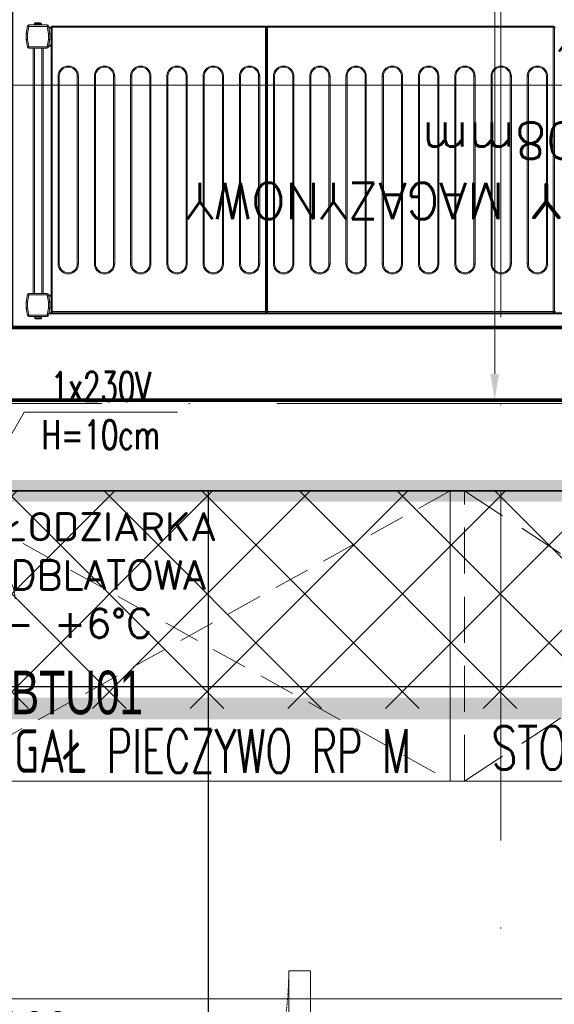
# Model space of a CAD drawing. Header units: millimetres. Extents: x -2074 to 12588, y -3630 to 101167.
# Tile 200 of 256: x 5383 to 5457, y -1726 to -1590. Entities that reach past the tile are written whole.
import ezdxf

# ---------------------------------------------------------------- set-up
doc = ezdxf.new("R2010")
doc.units = ezdxf.units.MM
for name, pattern in [('ACAD_ISO10W100', [18, 12, -3, 0, -3]), ('DASH', [0.75, 0.5, -0.25]), ('DASHED', [19.05, 12.7, -6.35]), ('DASHED2', [0.375, 0.25, -0.125])]:
    doc.linetypes.add(name, pattern=pattern)
for name, color, linetype, lineweight in [('SelinAr_BUD_osie', 8, 'ACAD_ISO10W100', 18), ('SelinAr_BUD_sufit_otoki sufitowe', 8, 'Continuous', 25), ('SelinAr_BUD_ściany', 7, 'Continuous', 25), ('SelinAr_WYP_chłodnictwo', 8, 'Continuous', 18), ('SelinAr_WYP_instalacje elektryczne', 8, 'Continuous', 18), ('SelinAr_WYP_instalacje wod-kan', 8, 'Continuous', 18), ('SelinAr_WYP_komory', 8, 'Continuous', 18), ('SelinAr_WYP_meble', 8, 'Continuous', 18)]:
    doc.layers.add(name, color=color, linetype=linetype, lineweight=lineweight)
doc.layers.add('SelinAr_BUD_sufit', color=7, linetype='Continuous')
doc.layers.add('SelinAr_WYP_urządzenia gastro indeksy', color=8, linetype='Continuous')
doc.styles.add('Arch-Dim', font='romans.shx', dxfattribs={"width": 0.75})
doc.styles.add('JACEK_07', font='SIMPLEX.SHX', dxfattribs={"width": 0.7})
doc.styles.add('RomanS', font='romans.shx')
doc.styles.add('text', font='romans.shx')
doc.dimstyles.new('Standard 50', dxfattribs={"dimscale": 20, "dimtxt": 0.18, "dimasz": 0.18, "dimexe": 0.18, "dimexo": 0.0625, "dimgap": 0.09, "dimtad": 1, "dimdec": 1, "dimzin": 0, "dimdsep": 46, "dimtxsty": 'Arch-Dim', "dimcen": 0.09, "dimclrd": 2, "dimclre": 2, "dimclrt": 1, "dimadec": 0, "dimazin": 0, "dimtfac": 1, "dimtdec": 1, "dimtofl": 0, "dimtmove": 0, "dimatfit": 3, "dimfxl": 0, "dimtolj": 1, "dimtzin": 0, "dimarcsym": 0})

# ---------------------------------------------------------------- blocks, each defined once
blk = doc.blocks.new('*D426')
at = {"color": 2, "lineweight": -2}
for p, q in [((41.25, 200), (80.25, 200)), ((76.65, 196.4), (76.65, 3.6)), ((41.25, 0), (80.25, 0))]:
    blk.add_line(p, q, dxfattribs=at)
at = {"color": 2}
for points in [[(76.05, 196.4), (77.25, 196.4), (76.65, 200)], [(76.05, 3.6), (77.25, 3.6), (76.65, 0)]]:
    blk.add_solid(points, dxfattribs=at)
at = {"layer": 'Defpoints', "color": 0}
for p in [(40, 200), (40, 0), (76.65, 0)]:
    blk.add_point(p, dxfattribs=at)
at = {"color": 1, "insert": (73.05, 100), "char_height": 3.6, "attachment_point": 5, "rotation": 90, "style": 'Arch-Dim'}
blk.add_mtext('\\A1;200.0', dxfattribs=at)
blk = doc.blocks.new('*D427')
at = {"color": 2, "lineweight": -2}
for p, q in [((0, 1.25), (0, 46.97)), ((180, 1.25), (180, 46.97)), ((176.4, 43.37), (3.6, 43.37))]:
    blk.add_line(p, q, dxfattribs=at)
at = {"color": 2}
for points in [[(3.6, 43.97), (3.6, 42.77), (0, 43.37)], [(176.4, 43.97), (176.4, 42.77), (180, 43.37)]]:
    blk.add_solid(points, dxfattribs=at)
at = {"layer": 'Defpoints', "color": 0}
for p in [(0, 43.37), (0, 0), (180, 0)]:
    blk.add_point(p, dxfattribs=at)
at = {"color": 1, "insert": (90, 46.97), "char_height": 3.6, "attachment_point": 5, "style": 'Arch-Dim'}
blk.add_mtext('\\A1;180.0', dxfattribs=at)
blk = doc.blocks.new('*U389')
at = {"ltscale": 4}
blk.add_line((0, 50), (0, -1730), dxfattribs=at)
blk = doc.blocks.new('*U158')
at = {"color": 253, "linetype": 'DASHED', "ltscale": 0.5}
for points in [[(0, 0), (0, -40), (2, -40), (2, 0)], [(65, 0), (65, -40), (63, -40), (63, 0)]]:
    blk.add_lwpolyline(points, close=True, dxfattribs=at)
blk.add_lwpolyline([(0, 0), (0, -40), (65, -40), (65, 0)], close=True)
for points in [[(63, 0), (2, -40)], [(63, -40), (2, 0)]]:
    blk.add_lwpolyline(points, dxfattribs=at)
at = {"color": 7, "insert": (28.97, -35.42), "char_height": 6, "width": 101.2, "attachment_point": 5, "style": 'JACEK_07'}
blk.add_mtext('STOJAK NA TACE', dxfattribs=at)
blk = doc.blocks.new('RP M')
at = {"color": 253, "linetype": 'DASHED2', "ltscale": 20}
for p, q in [((26115.4, 18001.89), (26043.4, 17961.89)), ((26043.4, 18001.89), (26115.4, 17961.89))]:
    blk.add_line(p, q, dxfattribs=at)
blk.add_lwpolyline([(26043.4, 18001.89), (26115.4, 18001.89), (26115.4, 17961.89), (26043.4, 17961.89), (26043.4, 18001.89)])
at = {"color": 7, "insert": (26079.5, 17966.01), "char_height": 6, "width": 101.2, "attachment_point": 5, "style": 'JACEK_07'}
blk.add_mtext('{\\W0.65;REGAŁ PIECZYWO RP M}', dxfattribs=at)
blk = doc.blocks.new('*U178')
blk.add_blockref('RP M', (-26043.4, -18001.89))
blk = doc.blocks.new('Woda_ciepla')
for p, q in [((0, -7.5), (0, 7.5)), ((0, 0), (0, 7.5)), ((7.5, 0), (-7.5, 0))]:
    blk.add_line(p, q)
blk.add_circle((0, 0), 3.75)
blk = doc.blocks.new('Odplyw_wody')
blk.add_hatch(color=256).paths.add_polyline_path([(0, 3.75, -1), (0, -3.75, -1)])
for p, q in [((0, -7.5), (0, 7.5)), ((7.5, 0), (-7.5, 0))]:
    blk.add_line(p, q)
blk.add_circle((0, 0), 3.75)
blk = doc.blocks.new('Woda_zimna')
blk.add_hatch(color=256).paths.add_polyline_path([(0, 3.75, -0.414214), (3.75, 0), (-3.75, 0, -0.414214)])
for p, q in [((0, -7.5), (0, 7.5)), ((7.5, 0), (-7.5, 0))]:
    blk.add_line(p, q)
blk.add_circle((0, 0), 3.75)
blk = doc.blocks.new('gn-230')
at = {"layer": 'SelinAr_WYP_instalacje elektryczne'}
for p, q in [((-15.65, -3.75), (-8.15, 3.75)), ((-4, 0), (-19.8, 0))]:
    blk.add_line(p, q, dxfattribs=at)
at = {"layer": 'SelinAr_WYP_instalacje elektryczne', "lineweight": 30}
blk.add_lwpolyline([(-4, -4), (0, -4), (0, 4), (-4, 4)], close=True, dxfattribs=at)
at = {"layer": 'SelinAr_WYP_instalacje elektryczne'}
blk.add_arc((-29.8, 0), 10, 270, 90, dxfattribs=at)
blk = doc.blocks.new('*U341')
for p, q in [((124.71, -13.59), (115.82, -10.15)), ((114.29, -11.61), (103.33, -23.15)), ((115.71, -12.97), (104.76, -24.51)), ((124.13, -14.69), (120.04, -13.11)), ((123.06, -17.86), (114.29, -14.47)), ((123.37, -16.65), (119.28, -15.07))]:
    blk.add_line(p, q)
blk.add_lwpolyline([(0, 0), (135, 0), (135, -70), (0, -70), (0, 0)])
blk.add_lwpolyline([(106, -17.26), (124, -17.26, -0.414214), (130, -23.26), (130, -51.26, -0.414214), (124, -57.26), (106, -57.26, -0.414214), (100, -51.26), (100, -23.26, -0.414214)], format="xyb", close=True)
for points in [[(6, -110.9), (6, -66.15), (3, -66.15), (3, -110.9)], [(50.75, -110.9), (50.75, -66.15), (47.75, -66.15), (47.75, -110.9)]]:
    blk.add_lwpolyline(points, close=True)
blk.add_circle((115, -21.04), 1.69)
for centre, radius, start, end in [((115, -12.29), 2.29, 251.9178, 201.0494), ((115, -12.29), 1.62, 263.7549, 189.2123), ((115, -12.29), 0.983, 316.4836, 136.4836), ((119.66, -14.09), 1.05, 68.8835, 248.8835), ((123.89, -15.72), 2.29, 248.8831, 68.8835), ((123.75, -15.67), 1.05, 248.8831, 68.8835), ((104.04, -23.83), 0.983, 136.4836, 316.4836)]:
    blk.add_arc(centre, radius, start, end)
at = {"linetype": 'DASHED', "ltscale": 0.01}
for centre in [(3, -66.15), (47.75, -66.15)]:
    blk.add_arc(centre, 44.75, 270, 0, dxfattribs=at)
at = {"layer": 'SelinAr_WYP_instalacje elektryczne'}
blk.add_lwpolyline([(5, 0), (11.25, 10.83), (32.42, 10.83)], dxfattribs=at)
at = {"layer": 'SelinAr_WYP_instalacje elektryczne', "xscale": 0.5, "yscale": 0.5, "zscale": 0.5, "rotation": 90.00000000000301}
blk.add_blockref('gn-230', (5, 0), dxfattribs=at)
at = {"layer": 'SelinAr_WYP_instalacje wod-kan', "rotation": 270}
for name, p in [('Woda_ciepla', (107.5, 0)), ('Odplyw_wody', (115, 0)), ('Woda_zimna', (122.5, 0))]:
    blk.add_blockref(name, p, dxfattribs=at)
at = {"color": 242, "insert": (2, -2.95), "char_height": 5, "width": 58.8906, "attachment_point": 1, "style": 'text'}
blk.add_mtext('{\\H0.8x;CHŁODZIARKA PODBLATOWA\\P0 - +6%%DC}', dxfattribs=at)
at = {"insert": (133, -68), "char_height": 4, "width": 172.3315, "attachment_point": 9, "style": 'RomanS'}
blk.add_mtext('GASTROMAX', dxfattribs=at)
at = {"layer": 'SelinAr_WYP_instalacje elektryczne', "insert": (21.84, 11.05), "char_height": 4, "width": 21.1655, "attachment_point": 5, "style": 'JACEK_07'}
blk.add_mtext('1x230V\\PH=10cm', dxfattribs=at)
at = {"layer": 'SelinAr_WYP_urządzenia gastro indeksy', "color": 242, "char_height": 6, "width": 20.4806, "attachment_point": 5, "style": 'JACEK_07'}
for s, insert in [('{\\fArial|b0|i0|c238|p34;BTU01}', (18.55, -27.84)), ('{\\fArial|b0|i0|c238|p34;SC09}', (10.24, -74.81))]:
    blk.add_mtext(s, dxfattribs=dict(at, insert=insert))
blk = doc.blocks.new('*U395')
at = {"ltscale": 4}
blk.add_line((-50, 0), (1405.4, 0), dxfattribs=at)
blk = doc.blocks.new('*U382')
at = {"lineweight": 15}
for p, q in [((4.38, -0.68), (151.28, -0.68)), ((4.38, -0.82), (151.28, -0.82)), ((82.83, -0.99), (82.68, -0.99)), ((82.98, -0.99), (82.83, -0.99)), ((82.83, -0.99), (82.83, -40.19)), ((82.98, -0.88), (82.98, -0.84)), ((122.38, -0.84), (82.98, -0.84)), ((82.98, -0.99), (82.98, -0.88)), ((82.98, -0.99), (82.98, -40.19)), ((122.38, -0.99), (82.98, -0.99)), ((122.38, -0.84), (122.38, -0.88)), ((122.38, -0.88), (122.38, -0.99)), ((122.38, -40.19), (122.38, -0.99)), ((122.53, -0.99), (122.38, -0.99)), ((122.53, -40.19), (122.53, -0.99)), ((122.68, -0.99), (122.53, -0.99)), ((122.68, -0.88), (122.68, -0.84)), ((152.08, -0.84), (122.68, -0.84)), ((122.68, -0.99), (122.68, -0.88)), ((122.68, -0.99), (122.68, -40.19)), ((152.08, -0.99), (122.68, -0.99)), ((151.28, -0.82), (151.28, -0.68)), ((151.28, -0.68), (152.53, -0.68)), ((151.28, -0.84), (151.28, -0.82)), ((151.28, -0.82), (152.5, -0.82)), ((152.08, -0.84), (152.08, -0.88)), ((152.08, -0.88), (152.08, -0.99)), ((152.08, -40.19), (152.08, -0.99)), ((152.23, -0.99), (152.08, -0.99)), ((152.23, -40.19), (152.23, -0.99)), ((152.57, -0.47), (152.39, -1.48)), ((152.76, -0.5), (152.58, -1.52)), ((152.76, -0.3), (152.76, -0.5)), ((155.29, -0.3), (152.76, -0.3)), ((155.29, -0.5), (152.76, -0.5)), ((153.56, -0.12), (153.55, -0.12)), ((153.55, -0.15), (153.55, -0.3)), ((154.5, -0.15), (153.55, -0.15)), ((154.5, -0.12), (154.49, -0.12)), ((154.5, -0.3), (154.5, -0.15)), ((155.29, -0.5), (155.29, -0.3)), ((155.47, -1.52), (155.29, -0.5)), ((155.66, -1.48), (155.48, -0.47)), ((155.48, -0.47), (155.67, -1.5)), ((152.38, -1.5), (152.39, -1.48)), ((152.38, -1.52), (152.38, -1.5)), ((152.38, -1.52), (152.38, -2.3)), ((152.58, -1.52), (152.38, -1.52)), ((152.38, -2.38), (152.38, -2.3)), ((152.38, -2.3), (152.57, -3.33)), ((152.52, -3.12), (152.38, -2.38)), ((152.58, -1.52), (152.58, -2.28)), ((152.58, -2.28), (152.76, -3.3)), ((155.29, -3.3), (155.47, -2.28)), ((155.47, -2.28), (155.47, -1.52)), ((155.67, -1.52), (155.47, -1.52)), ((155.48, -3.33), (155.67, -2.3)), ((155.67, -2.3), (155.48, -3.33)), ((155.67, -1.5), (155.67, -2.3)), ((155.67, -2.3), (155.67, -1.52)), ((152.23, -3.12), (152.52, -3.12)), ((152.23, -3.28), (152.54, -3.28)), ((152.76, -3.3), (155.29, -3.3)), ((152.76, -3.3), (152.76, -3.5)), ((152.76, -3.5), (155.29, -3.5)), ((153.32, -37.29), (153.32, -3.5)), ((153.52, -37.29), (153.52, -3.5)), ((154.52, -37.29), (154.52, -3.5)), ((154.72, -37.29), (154.72, -3.5)), ((155.29, -3.5), (155.29, -3.3)), ((152.23, -37.58), (152.54, -37.58)), ((152.23, -37.73), (152.52, -37.73)), ((152.38, -38.48), (152.52, -37.73)), ((152.57, -37.46), (152.39, -38.47)), ((152.76, -37.49), (152.58, -38.51)), ((152.76, -37.29), (152.76, -37.49)), ((155.29, -37.29), (152.76, -37.29)), ((155.29, -37.49), (152.76, -37.49)), ((155.29, -37.49), (155.29, -37.29)), ((155.47, -38.51), (155.29, -37.49)), ((155.66, -38.47), (155.48, -37.46)), ((152.38, -38.5), (152.38, -38.48)), ((152.38, -38.5), (152.38, -38.51)), ((152.38, -38.5), (152.38, -38.5)), ((152.58, -38.51), (152.38, -38.51)), ((152.38, -38.51), (152.38, -39.29)), ((152.38, -39.29), (152.57, -40.33)), ((152.38, -39.29), (152.38, -39.3)), ((152.38, -39.3), (152.57, -40.33)), ((152.58, -38.51), (152.58, -39.27)), ((152.58, -39.27), (152.76, -40.29)), ((155.29, -40.29), (155.47, -39.27)), ((155.67, -38.51), (155.47, -38.51)), ((155.47, -39.27), (155.47, -38.51)), ((155.48, -40.33), (155.67, -39.29)), ((155.48, -40.33), (155.67, -39.3)), ((155.67, -38.5), (155.67, -38.5)), ((155.67, -39.3), (155.67, -38.5)), ((155.67, -39.29), (155.67, -38.51)), ((82.68, -40.19), (82.83, -40.19)), ((82.83, -40.19), (82.98, -40.19)), ((82.98, -40.19), (122.38, -40.19)), ((82.98, -40.19), (82.98, -40.33)), ((82.98, -40.33), (82.98, -40.34)), ((82.98, -40.34), (122.38, -40.34)), ((122.38, -40.19), (122.53, -40.19)), ((122.38, -40.33), (122.38, -40.19)), ((122.38, -40.34), (122.38, -40.33)), ((122.53, -40.19), (122.68, -40.19)), ((122.68, -40.19), (152.08, -40.19)), ((122.68, -40.19), (122.68, -40.33)), ((122.68, -40.33), (122.68, -40.34)), ((122.68, -40.34), (152.08, -40.34)), ((152.08, -40.19), (152.23, -40.19)), ((152.08, -40.33), (152.08, -40.19)), ((152.08, -40.34), (152.08, -40.33)), ((152.23, -40.03), (152.51, -40.03)), ((152.23, -40.18), (152.54, -40.18)), ((152.76, -40.29), (155.29, -40.29)), ((152.76, -40.29), (152.76, -40.49)), ((152.76, -40.49), (155.29, -40.49)), ((152.76, -40.5), (155.29, -40.5)), ((153.55, -40.5), (153.55, -40.65)), ((153.55, -40.65), (154.5, -40.65)), ((153.79, -40.68), (153.9, -40.68)), ((154.5, -40.65), (154.5, -40.5)), ((155.29, -40.49), (155.29, -40.29)), ((153.94, -40.8), (153.85, -40.8))]:
    blk.add_line(p, q, dxfattribs=at)
at = {"color": 253, "lineweight": 15}
for p, q in [((83.76, -33.44), (83.76, -7.59)), ((83.76, -7.59), (83.91, -7.59)), ((83.91, -33.44), (83.91, -7.59)), ((86.41, -7.59), (86.41, -33.44)), ((86.56, -7.59), (86.41, -7.59)), ((86.56, -7.59), (86.56, -33.44)), ((88.76, -33.44), (88.76, -7.59)), ((88.76, -7.59), (88.91, -7.59)), ((88.91, -33.44), (88.91, -7.59)), ((91.41, -7.59), (91.41, -33.44)), ((91.56, -7.59), (91.41, -7.59)), ((91.56, -7.59), (91.56, -33.44)), ((93.76, -33.44), (93.76, -7.59)), ((93.76, -7.59), (93.91, -7.59)), ((93.91, -33.44), (93.91, -7.59)), ((96.41, -7.59), (96.41, -33.44)), ((96.56, -7.59), (96.41, -7.59)), ((96.56, -7.59), (96.56, -33.44)), ((98.76, -33.44), (98.76, -7.59)), ((98.76, -7.59), (98.91, -7.59)), ((98.91, -33.44), (98.91, -7.59)), ((101.41, -7.59), (101.41, -33.44)), ((101.56, -7.59), (101.41, -7.59)), ((101.56, -7.59), (101.56, -33.44)), ((103.76, -33.44), (103.76, -7.59)), ((103.76, -7.59), (103.91, -7.59)), ((103.91, -33.44), (103.91, -7.59)), ((106.41, -7.59), (106.41, -33.44)), ((106.56, -7.59), (106.41, -7.59)), ((106.56, -7.59), (106.56, -33.44)), ((108.76, -33.44), (108.76, -7.59)), ((108.76, -7.59), (108.91, -7.59)), ((108.91, -33.44), (108.91, -7.59)), ((111.41, -7.59), (111.41, -33.44)), ((111.56, -7.59), (111.41, -7.59)), ((111.56, -7.59), (111.56, -33.44)), ((113.76, -33.44), (113.76, -7.59)), ((113.76, -7.59), (113.91, -7.59)), ((113.91, -33.44), (113.91, -7.59)), ((116.41, -7.59), (116.41, -33.44)), ((116.56, -7.59), (116.41, -7.59)), ((116.56, -7.59), (116.56, -33.44)), ((118.76, -33.44), (118.76, -7.59)), ((118.76, -7.59), (118.91, -7.59)), ((118.91, -33.44), (118.91, -7.59)), ((121.41, -7.59), (121.41, -33.44)), ((121.56, -7.59), (121.41, -7.59)), ((121.56, -7.59), (121.56, -33.44)), ((123.46, -33.44), (123.46, -7.59)), ((123.46, -7.59), (123.61, -7.59)), ((123.61, -33.44), (123.61, -7.59)), ((126.11, -7.59), (126.11, -33.44)), ((126.26, -7.59), (126.11, -7.59)), ((126.26, -7.59), (126.26, -33.44)), ((128.46, -33.44), (128.46, -7.59)), ((128.46, -7.59), (128.61, -7.59)), ((128.61, -33.44), (128.61, -7.59)), ((131.11, -7.59), (131.11, -33.44)), ((131.26, -7.59), (131.11, -7.59)), ((131.26, -7.59), (131.26, -33.44)), ((133.46, -33.44), (133.46, -7.59)), ((133.46, -7.59), (133.61, -7.59)), ((133.61, -33.44), (133.61, -7.59)), ((136.11, -7.59), (136.11, -33.44)), ((136.26, -7.59), (136.11, -7.59)), ((136.26, -7.59), (136.26, -33.44)), ((138.46, -33.44), (138.46, -7.59)), ((138.46, -7.59), (138.61, -7.59)), ((138.61, -33.44), (138.61, -7.59)), ((141.11, -7.59), (141.11, -33.44)), ((141.26, -7.59), (141.11, -7.59)), ((141.26, -7.59), (141.26, -33.44)), ((143.46, -33.44), (143.46, -7.59)), ((143.46, -7.59), (143.61, -7.59)), ((143.61, -33.44), (143.61, -7.59)), ((146.11, -7.59), (146.11, -33.44)), ((146.26, -7.59), (146.11, -7.59)), ((146.26, -7.59), (146.26, -33.44)), ((148.46, -33.44), (148.46, -7.59)), ((148.46, -7.59), (148.61, -7.59)), ((148.61, -33.44), (148.61, -7.59)), ((151.11, -7.59), (151.11, -33.44)), ((151.26, -7.59), (151.11, -7.59)), ((151.26, -7.59), (151.26, -33.44)), ((83.91, -33.44), (83.76, -33.44)), ((86.56, -33.44), (86.41, -33.44)), ((88.91, -33.44), (88.76, -33.44)), ((91.56, -33.44), (91.41, -33.44)), ((93.91, -33.44), (93.76, -33.44)), ((96.56, -33.44), (96.41, -33.44)), ((98.91, -33.44), (98.76, -33.44)), ((101.56, -33.44), (101.41, -33.44)), ((103.91, -33.44), (103.76, -33.44)), ((106.56, -33.44), (106.41, -33.44)), ((108.91, -33.44), (108.76, -33.44)), ((111.56, -33.44), (111.41, -33.44)), ((113.91, -33.44), (113.76, -33.44)), ((116.56, -33.44), (116.41, -33.44)), ((118.91, -33.44), (118.76, -33.44)), ((121.56, -33.44), (121.41, -33.44)), ((123.61, -33.44), (123.46, -33.44)), ((126.26, -33.44), (126.11, -33.44)), ((128.61, -33.44), (128.46, -33.44)), ((131.26, -33.44), (131.11, -33.44)), ((133.61, -33.44), (133.46, -33.44)), ((136.26, -33.44), (136.11, -33.44)), ((138.61, -33.44), (138.46, -33.44)), ((141.26, -33.44), (141.11, -33.44)), ((143.61, -33.44), (143.46, -33.44)), ((146.26, -33.44), (146.11, -33.44)), ((148.61, -33.44), (148.46, -33.44)), ((151.26, -33.44), (151.11, -33.44))]:
    blk.add_line(p, q, dxfattribs=at)
at = {"lineweight": 15, "flags": 128}
for points in [[(152.76, -0.5), (152.72, -0.49), (152.69, -0.49), (152.65, -0.48), (152.62, -0.48), (152.6, -0.47), (152.58, -0.47), (152.57, -0.47), (152.57, -0.47)], [(155.48, -0.47), (155.48, -0.47), (155.47, -0.47), (155.45, -0.47), (155.43, -0.48), (155.4, -0.48), (155.36, -0.49), (155.33, -0.49), (155.29, -0.5)], [(152.58, -2.28), (152.54, -2.29), (152.51, -2.29), (152.47, -2.29), (152.44, -2.29), (152.42, -2.3), (152.4, -2.3), (152.39, -2.3), (152.38, -2.3)], [(152.39, -1.48), (152.39, -1.48), (152.4, -1.49), (152.42, -1.49), (152.44, -1.49), (152.47, -1.5), (152.51, -1.5), (152.54, -1.51), (152.58, -1.52)], [(155.47, -1.52), (155.5, -1.51), (155.54, -1.5), (155.58, -1.5), (155.61, -1.49), (155.63, -1.49), (155.65, -1.49), (155.66, -1.48), (155.66, -1.48)], [(155.67, -2.3), (155.66, -2.3), (155.65, -2.3), (155.64, -2.3), (155.62, -2.3), (155.59, -2.29), (155.57, -2.29), (155.53, -2.29), (155.5, -2.29), (155.47, -2.28)], [(152.54, -3.28), (152.54, -3.27), (152.54, -3.26), (152.54, -3.25), (152.53, -3.23), (152.53, -3.21), (152.53, -3.18), (152.52, -3.15), (152.52, -3.12)], [(152.57, -3.33), (152.57, -3.33), (152.58, -3.33), (152.6, -3.33), (152.62, -3.32), (152.65, -3.32), (152.69, -3.31), (152.72, -3.31), (152.76, -3.3)], [(155.29, -3.3), (155.33, -3.31), (155.36, -3.31), (155.4, -3.32), (155.43, -3.32), (155.45, -3.33), (155.47, -3.33), (155.48, -3.33), (155.48, -3.33)], [(152.52, -37.73), (152.52, -37.7), (152.53, -37.67), (152.53, -37.64), (152.53, -37.62), (152.54, -37.6), (152.54, -37.59), (152.54, -37.58), (152.54, -37.58)], [(152.76, -37.49), (152.72, -37.48), (152.69, -37.48), (152.65, -37.47), (152.62, -37.47), (152.6, -37.46), (152.58, -37.46), (152.57, -37.46), (152.57, -37.46)], [(155.48, -37.46), (155.48, -37.46), (155.47, -37.46), (155.45, -37.46), (155.43, -37.47), (155.4, -37.47), (155.36, -37.48), (155.33, -37.48), (155.29, -37.49)], [(152.58, -39.27), (152.54, -39.28), (152.51, -39.28), (152.47, -39.28), (152.44, -39.29), (152.42, -39.29), (152.4, -39.29), (152.39, -39.29), (152.38, -39.29)], [(152.39, -38.47), (152.39, -38.47), (152.4, -38.48), (152.42, -38.48), (152.44, -38.48), (152.47, -38.49), (152.51, -38.5), (152.54, -38.5), (152.58, -38.51)], [(155.47, -38.51), (155.5, -38.5), (155.54, -38.5), (155.58, -38.49), (155.61, -38.48), (155.63, -38.48), (155.65, -38.48), (155.66, -38.47), (155.66, -38.47)], [(155.67, -39.29), (155.66, -39.29), (155.65, -39.29), (155.64, -39.29), (155.62, -39.29), (155.59, -39.29), (155.57, -39.28), (155.53, -39.28), (155.5, -39.28), (155.47, -39.27)], [(152.57, -40.33), (152.57, -40.33), (152.58, -40.32), (152.6, -40.32), (152.62, -40.32), (152.65, -40.31), (152.69, -40.3), (152.72, -40.3), (152.76, -40.29)], [(155.29, -40.29), (155.33, -40.3), (155.36, -40.3), (155.4, -40.31), (155.43, -40.32), (155.45, -40.32), (155.47, -40.32), (155.48, -40.33), (155.48, -40.33)]]:
    blk.add_lwpolyline(points, dxfattribs=at)
at = {"lineweight": 15}
for centre, radius, start, end in [((82.68, -0.99), 0.15, 0, 90), ((82.98, -0.99), 0.15, 90, 180), ((122.38, -0.99), 0.15, 0, 90), ((122.68, -0.99), 0.15, 90, 180), ((152.08, -0.99), 0.15, 0, 90), ((152.76, -0.5), 0.2, 90, 170), ((153.7, -0.15), 0.15, 168.463, 180), ((154.35, -0.15), 0.15, 0, 11.537), ((155.29, -0.5), 0.2, 10, 90), ((152.58, -1.52), 0.2, 170, 180), ((155.47, -1.52), 0.2, 0, 10), ((152.76, -3.3), 0.2, 190, 270), ((155.29, -3.3), 0.2, 270, 350), ((155.29, -3.3), 0.2, 270, 350), ((152.76, -37.49), 0.2, 90, 170), ((155.29, -37.49), 0.2, 10, 90), ((152.58, -38.51), 0.2, 170, 180), ((155.47, -38.51), 0.2, 0, 10), ((152.76, -40.29), 0.2, 190, 270), ((152.76, -40.3), 0.2, 190, 270), ((153.7, -40.65), 0.15, 180, 270), ((154.35, -40.65), 0.15, 270, 0), ((155.29, -40.29), 0.2, 270, 350), ((155.29, -40.3), 0.2, 270, 350)]:
    blk.add_arc(centre, radius, start, end, dxfattribs=at)
at = {"color": 253, "lineweight": 15}
for centre, start, end in [((85.16, -7.59), 0, 180), ((90.16, -7.59), 0, 180), ((95.16, -7.59), 0, 180), ((100.16, -7.59), 0, 180), ((105.16, -7.59), 0, 180), ((110.16, -7.59), 0, 180), ((115.16, -7.59), 0, 180), ((120.16, -7.59), 0, 180), ((124.86, -7.59), 0, 180), ((129.86, -7.59), 0, 180), ((134.86, -7.59), 0, 180), ((139.86, -7.59), 0, 180), ((144.86, -7.59), 0, 180), ((149.86, -7.59), 0, 180), ((85.16, -33.44), 180, 0), ((90.16, -33.44), 180, 0), ((95.16, -33.44), 180, 0), ((100.16, -33.44), 180, 0), ((105.16, -33.44), 180, 0), ((110.16, -33.44), 180, 0), ((115.16, -33.44), 180, 0), ((120.16, -33.44), 180, 0), ((124.86, -33.44), 180, 0), ((129.86, -33.44), 180, 0), ((134.86, -33.44), 180, 0), ((139.86, -33.44), 180, 0), ((144.86, -33.44), 180, 0), ((149.86, -33.44), 180, 0)]:
    blk.add_arc(centre, 1.25, start, end, dxfattribs=at)
at = {"lineweight": 15}
for points, knots in [([(153.71, 0), (153.69, 0), (153.65, -0.01), (153.61, -0.03), (153.57, -0.07), (153.56, -0.1), (153.56, -0.12)], [0, 0, 0, 0, 0.250223, 0.50055, 0.748156, 1, 1, 1, 1]), ([(154.34, 0), (154.33, 0), (154.31, 0), (154.24, 0), (154.14, 0), (154.02, 0), (153.91, 0), (153.81, 0), (153.74, 0), (153.72, 0), (153.71, 0)], [0, 0, 0, 0, 0.121175, 0.249996, 0.378825, 0.5, 0.621175, 0.750004, 0.878825, 1, 1, 1, 1]), ([(154.49, -0.12), (154.49, -0.1), (154.48, -0.07), (154.44, -0.03), (154.4, -0.01), (154.36, 0), (154.34, 0)], [0, 0, 0, 0, 0.243628, 0.487231, 0.731943, 1, 1, 1, 1]), ([(82.83, -40.18), (82.84, -40.2), (82.84, -40.24), (82.87, -40.28), (82.9, -40.3), (82.92, -40.32), (82.95, -40.33), (82.97, -40.33), (82.98, -40.33)], [0, 0, 0, 0, 0.2382669, 0.4854287, 0.6120441, 0.7399751, 0.869242, 1, 1, 1, 1]), ([(122.38, -40.33), (122.39, -40.33), (122.41, -40.33), (122.44, -40.32), (122.47, -40.3), (122.5, -40.28), (122.53, -40.24), (122.53, -40.2), (122.53, -40.18)], [0, 0, 0, 0, 0.130781, 0.260045, 0.387974, 0.514588, 0.761732, 1, 1, 1, 1]), ([(122.53, -40.18), (122.54, -40.2), (122.54, -40.24), (122.57, -40.28), (122.6, -40.3), (122.62, -40.32), (122.65, -40.33), (122.67, -40.33), (122.68, -40.33)], [0, 0, 0, 0, 0.238268, 0.485414, 0.612028, 0.740001, 0.869219, 1, 1, 1, 1]), ([(152.08, -40.33), (152.09, -40.33), (152.11, -40.33), (152.14, -40.32), (152.17, -40.3), (152.2, -40.28), (152.23, -40.24), (152.23, -40.2), (152.23, -40.18)], [0, 0, 0, 0, 0.130781, 0.259999, 0.387972, 0.514586, 0.761732, 1, 1, 1, 1]), ([(153.85, -40.8), (153.84, -40.8), (153.83, -40.79), (153.81, -40.77), (153.8, -40.73), (153.79, -40.7), (153.79, -40.68)], [0, 0, 0, 0, 0.250219, 0.500536, 0.748167, 1, 1, 1, 1]), ([(153.9, -40.68), (153.9, -40.7), (153.91, -40.73), (153.92, -40.77), (153.94, -40.79), (153.95, -40.8), (153.96, -40.8)], [0, 0, 0, 0, 0.243636, 0.487267, 0.731983, 1, 1, 1, 1]), ([(153.74, -40.8), (153.75, -40.8), (153.77, -40.8), (153.82, -40.8), (153.85, -40.8)], [0, 0, 0, 0, 0.31193, 1, 1, 1, 1]), ([(153.96, -40.8), (153.99, -40.8), (154.07, -40.8), (154.18, -40.8), (154.27, -40.8), (154.33, -40.8), (154.35, -40.8), (154.35, -40.8), (154.35, -40.8)], [0, 0, 0, 0, 0.188956, 0.389822, 0.590683, 0.779625, 0.968579, 1, 1, 1, 1])]:
    blk.add_open_spline(points, degree=3, knots=knots, dxfattribs=at)
at = {"color": 253, "lineweight": 15}
for points, knots in [([(83.76, -7.59), (83.77, -7.5), (83.78, -7.32), (83.85, -7.06), (83.98, -6.81), (84.17, -6.59), (84.39, -6.41), (84.64, -6.28), (84.9, -6.2), (85.16, -6.18), (85.42, -6.2), (85.69, -6.28), (85.94, -6.41), (86.16, -6.59), (86.34, -6.81), (86.47, -7.06), (86.55, -7.32), (86.56, -7.5), (86.56, -7.59)], [0, 0, 0, 0, 0.058258, 0.120006, 0.18432, 0.25, 0.31568, 0.379994, 0.441742, 0.5, 0.558258, 0.620006, 0.684321, 0.75, 0.81568, 0.879994, 0.941742, 1, 1, 1, 1]), ([(88.76, -7.59), (88.77, -7.5), (88.78, -7.32), (88.85, -7.06), (88.98, -6.81), (89.17, -6.59), (89.39, -6.41), (89.64, -6.28), (89.9, -6.2), (90.16, -6.18), (90.42, -6.2), (90.69, -6.28), (90.94, -6.41), (91.16, -6.59), (91.34, -6.81), (91.47, -7.06), (91.55, -7.32), (91.56, -7.5), (91.56, -7.59)], [0, 0, 0, 0, 0.058258, 0.120006, 0.18432, 0.250001, 0.315679, 0.379994, 0.441742, 0.500001, 0.558258, 0.620006, 0.684321, 0.749999, 0.81568, 0.879994, 0.941742, 1, 1, 1, 1]), ([(93.76, -7.59), (93.77, -7.5), (93.78, -7.32), (93.85, -7.06), (93.98, -6.81), (94.17, -6.59), (94.39, -6.41), (94.64, -6.28), (94.9, -6.2), (95.16, -6.18), (95.42, -6.2), (95.69, -6.28), (95.94, -6.41), (96.16, -6.59), (96.34, -6.81), (96.47, -7.06), (96.55, -7.32), (96.56, -7.5), (96.56, -7.59)], [0, 0, 0, 0, 0.058258, 0.120006, 0.18432, 0.25, 0.315679, 0.379994, 0.441742, 0.5, 0.558258, 0.620006, 0.68432, 0.75, 0.81568, 0.879994, 0.941742, 1, 1, 1, 1]), ([(98.76, -7.59), (98.77, -7.5), (98.78, -7.32), (98.85, -7.06), (98.98, -6.81), (99.17, -6.59), (99.39, -6.41), (99.64, -6.28), (99.9, -6.2), (100.16, -6.18), (100.42, -6.2), (100.69, -6.28), (100.94, -6.41), (101.16, -6.59), (101.34, -6.81), (101.47, -7.06), (101.55, -7.32), (101.56, -7.5), (101.56, -7.59)], [0, 0, 0, 0, 0.058258, 0.120006, 0.184321, 0.25, 0.31568, 0.379995, 0.441741, 0.5, 0.558258, 0.620006, 0.68432, 0.75, 0.815679, 0.879994, 0.941742, 1, 1, 1, 1]), ([(103.76, -7.59), (103.77, -7.5), (103.78, -7.32), (103.85, -7.06), (103.98, -6.81), (104.17, -6.59), (104.39, -6.41), (104.64, -6.28), (104.9, -6.2), (105.16, -6.18), (105.42, -6.2), (105.69, -6.28), (105.94, -6.41), (106.16, -6.59), (106.34, -6.81), (106.47, -7.06), (106.55, -7.32), (106.56, -7.5), (106.56, -7.59)], [0, 0, 0, 0, 0.058258, 0.120006, 0.184321, 0.25, 0.31568, 0.379994, 0.441742, 0.5, 0.558259, 0.620005, 0.68432, 0.75, 0.815679, 0.879994, 0.941742, 1, 1, 1, 1]), ([(108.76, -7.59), (108.77, -7.5), (108.78, -7.32), (108.85, -7.06), (108.98, -6.81), (109.17, -6.59), (109.39, -6.41), (109.64, -6.28), (109.9, -6.2), (110.16, -6.18), (110.42, -6.2), (110.69, -6.28), (110.94, -6.41), (111.16, -6.59), (111.34, -6.81), (111.47, -7.06), (111.55, -7.32), (111.56, -7.5), (111.56, -7.59)], [0, 0, 0, 0, 0.058258, 0.120006, 0.18432, 0.25, 0.31568, 0.379994, 0.441742, 0.5, 0.558258, 0.620006, 0.684321, 0.75, 0.81568, 0.879994, 0.941742, 1, 1, 1, 1]), ([(113.76, -7.59), (113.77, -7.5), (113.78, -7.32), (113.85, -7.06), (113.98, -6.81), (114.17, -6.59), (114.39, -6.41), (114.64, -6.28), (114.9, -6.2), (115.16, -6.18), (115.42, -6.2), (115.69, -6.28), (115.94, -6.41), (116.16, -6.59), (116.34, -6.81), (116.47, -7.06), (116.55, -7.32), (116.56, -7.5), (116.56, -7.59)], [0, 0, 0, 0, 0.058258, 0.120006, 0.184321, 0.25, 0.315679, 0.379995, 0.441742, 0.5, 0.558259, 0.620005, 0.684319, 0.75, 0.815679, 0.879994, 0.941742, 1, 1, 1, 1]), ([(118.76, -7.59), (118.77, -7.5), (118.78, -7.32), (118.85, -7.06), (118.98, -6.81), (119.17, -6.59), (119.39, -6.41), (119.64, -6.28), (119.9, -6.2), (120.16, -6.18), (120.42, -6.2), (120.69, -6.28), (120.94, -6.41), (121.16, -6.59), (121.34, -6.81), (121.47, -7.06), (121.55, -7.32), (121.56, -7.5), (121.56, -7.59)], [0, 0, 0, 0, 0.058258, 0.120006, 0.184321, 0.25, 0.315681, 0.379995, 0.441741, 0.5, 0.558258, 0.620005, 0.684321, 0.75, 0.815679, 0.879994, 0.941742, 1, 1, 1, 1]), ([(123.46, -7.59), (123.47, -7.5), (123.48, -7.32), (123.55, -7.06), (123.68, -6.81), (123.87, -6.59), (124.09, -6.41), (124.34, -6.28), (124.6, -6.2), (124.86, -6.18), (125.12, -6.2), (125.39, -6.28), (125.64, -6.41), (125.86, -6.59), (126.04, -6.81), (126.17, -7.06), (126.25, -7.32), (126.26, -7.5), (126.26, -7.59)], [0, 0, 0, 0, 0.058258, 0.120006, 0.184321, 0.25, 0.315679, 0.379993, 0.441742, 0.5, 0.558259, 0.620005, 0.684319, 0.75, 0.81568, 0.879994, 0.941742, 1, 1, 1, 1]), ([(128.46, -7.59), (128.47, -7.5), (128.48, -7.32), (128.55, -7.06), (128.68, -6.81), (128.87, -6.59), (129.09, -6.41), (129.34, -6.28), (129.6, -6.2), (129.86, -6.18), (130.12, -6.2), (130.39, -6.28), (130.64, -6.41), (130.86, -6.59), (131.04, -6.81), (131.17, -7.06), (131.25, -7.32), (131.26, -7.5), (131.26, -7.59)], [0, 0, 0, 0, 0.058258, 0.120006, 0.184321, 0.25, 0.315681, 0.379995, 0.441741, 0.5, 0.558258, 0.620005, 0.684321, 0.75, 0.815679, 0.879994, 0.941742, 1, 1, 1, 1]), ([(133.46, -7.59), (133.47, -7.5), (133.48, -7.32), (133.55, -7.06), (133.68, -6.81), (133.87, -6.59), (134.09, -6.41), (134.34, -6.28), (134.6, -6.2), (134.86, -6.18), (135.12, -6.2), (135.39, -6.28), (135.64, -6.41), (135.86, -6.59), (136.04, -6.81), (136.17, -7.06), (136.25, -7.32), (136.26, -7.5), (136.26, -7.59)], [0, 0, 0, 0, 0.058258, 0.120006, 0.18432, 0.250001, 0.315679, 0.379993, 0.441743, 0.500001, 0.558257, 0.620006, 0.68432, 0.750001, 0.81568, 0.879994, 0.941742, 1, 1, 1, 1]), ([(138.46, -7.59), (138.47, -7.5), (138.48, -7.32), (138.55, -7.06), (138.68, -6.81), (138.87, -6.59), (139.09, -6.41), (139.34, -6.28), (139.6, -6.2), (139.86, -6.18), (140.12, -6.2), (140.39, -6.28), (140.64, -6.41), (140.86, -6.59), (141.04, -6.81), (141.17, -7.06), (141.25, -7.32), (141.26, -7.5), (141.26, -7.59)], [0, 0, 0, 0, 0.058258, 0.120006, 0.184321, 0.25, 0.315679, 0.379995, 0.441742, 0.5, 0.558259, 0.620005, 0.684322, 0.75, 0.81568, 0.879994, 0.941742, 1, 1, 1, 1]), ([(143.46, -7.59), (143.47, -7.5), (143.48, -7.32), (143.55, -7.06), (143.68, -6.81), (143.87, -6.59), (144.09, -6.41), (144.34, -6.28), (144.6, -6.2), (144.86, -6.18), (145.12, -6.2), (145.39, -6.28), (145.64, -6.41), (145.86, -6.59), (146.04, -6.81), (146.17, -7.06), (146.25, -7.32), (146.26, -7.5), (146.26, -7.59)], [0, 0, 0, 0, 0.058258, 0.120006, 0.18432, 0.249999, 0.31568, 0.379994, 0.441741, 0.499999, 0.558258, 0.620007, 0.684321, 0.749999, 0.815681, 0.879994, 0.941742, 1, 1, 1, 1]), ([(148.46, -7.59), (148.47, -7.5), (148.48, -7.32), (148.55, -7.06), (148.68, -6.81), (148.87, -6.59), (149.09, -6.41), (149.34, -6.28), (149.6, -6.2), (149.86, -6.18), (150.12, -6.2), (150.39, -6.28), (150.64, -6.41), (150.86, -6.59), (151.04, -6.81), (151.17, -7.06), (151.25, -7.32), (151.26, -7.5), (151.26, -7.59)], [0, 0, 0, 0, 0.058258, 0.120006, 0.184321, 0.25, 0.315679, 0.379993, 0.441742, 0.5, 0.558259, 0.620005, 0.684319, 0.75, 0.81568, 0.879994, 0.941742, 1, 1, 1, 1]), ([(86.56, -33.44), (86.56, -33.52), (86.55, -33.7), (86.47, -33.96), (86.34, -34.21), (86.16, -34.43), (85.94, -34.61), (85.69, -34.74), (85.42, -34.82), (85.16, -34.84), (84.9, -34.82), (84.64, -34.74), (84.39, -34.61), (84.17, -34.43), (83.98, -34.21), (83.85, -33.96), (83.78, -33.7), (83.77, -33.52), (83.76, -33.44)], [0, 0, 0, 0, 0.058258, 0.120006, 0.18432, 0.25, 0.315679, 0.379994, 0.441742, 0.5, 0.558258, 0.620006, 0.68432, 0.75, 0.81568, 0.879994, 0.941742, 1, 1, 1, 1]), ([(91.56, -33.44), (91.56, -33.52), (91.55, -33.7), (91.47, -33.96), (91.34, -34.21), (91.16, -34.43), (90.94, -34.61), (90.69, -34.74), (90.42, -34.82), (90.16, -34.84), (89.9, -34.82), (89.64, -34.74), (89.39, -34.61), (89.17, -34.43), (88.98, -34.21), (88.85, -33.96), (88.78, -33.7), (88.77, -33.52), (88.76, -33.44)], [0, 0, 0, 0, 0.0582581, 0.1200056, 0.1843203, 0.2500004, 0.3156792, 0.3799943, 0.4417422, 0.4999993, 0.5582578, 0.6200057, 0.6843208, 0.7499996, 0.8156797, 0.8799944, 0.9417419, 1, 1, 1, 1]), ([(96.56, -33.44), (96.56, -33.52), (96.55, -33.7), (96.47, -33.96), (96.34, -34.21), (96.16, -34.43), (95.94, -34.61), (95.69, -34.74), (95.42, -34.82), (95.16, -34.84), (94.9, -34.82), (94.64, -34.74), (94.39, -34.61), (94.17, -34.43), (93.98, -34.21), (93.85, -33.96), (93.78, -33.7), (93.77, -33.52), (93.76, -33.44)], [0, 0, 0, 0, 0.058258, 0.120006, 0.18432, 0.25, 0.31568, 0.379994, 0.441742, 0.5, 0.558258, 0.620006, 0.684321, 0.75, 0.81568, 0.879994, 0.941742, 1, 1, 1, 1]), ([(101.56, -33.44), (101.56, -33.52), (101.55, -33.7), (101.47, -33.96), (101.34, -34.21), (101.16, -34.43), (100.94, -34.61), (100.69, -34.74), (100.42, -34.82), (100.16, -34.84), (99.9, -34.82), (99.64, -34.74), (99.39, -34.61), (99.17, -34.43), (98.98, -34.21), (98.85, -33.96), (98.78, -33.7), (98.77, -33.52), (98.76, -33.44)], [0, 0, 0, 0, 0.058258, 0.120005, 0.184321, 0.25, 0.31568, 0.379994, 0.441742, 0.5, 0.558259, 0.620005, 0.68432, 0.75, 0.815679, 0.879995, 0.941742, 1, 1, 1, 1]), ([(106.56, -33.44), (106.56, -33.52), (106.55, -33.7), (106.47, -33.96), (106.34, -34.21), (106.16, -34.43), (105.94, -34.61), (105.69, -34.74), (105.42, -34.82), (105.16, -34.84), (104.9, -34.82), (104.64, -34.74), (104.39, -34.61), (104.17, -34.43), (103.98, -34.21), (103.85, -33.96), (103.78, -33.7), (103.77, -33.52), (103.76, -33.44)], [0, 0, 0, 0, 0.058258, 0.120005, 0.184321, 0.25, 0.31568, 0.379995, 0.441741, 0.5, 0.558258, 0.620006, 0.68432, 0.75, 0.815679, 0.879995, 0.941742, 1, 1, 1, 1]), ([(111.56, -33.44), (111.56, -33.52), (111.55, -33.7), (111.47, -33.96), (111.34, -34.21), (111.16, -34.43), (110.94, -34.61), (110.69, -34.74), (110.42, -34.82), (110.16, -34.84), (109.9, -34.82), (109.64, -34.74), (109.39, -34.61), (109.17, -34.43), (108.98, -34.21), (108.85, -33.96), (108.78, -33.7), (108.77, -33.52), (108.76, -33.44)], [0, 0, 0, 0, 0.058258, 0.120006, 0.18432, 0.25, 0.315679, 0.379994, 0.441742, 0.5, 0.558258, 0.620006, 0.68432, 0.75, 0.81568, 0.879994, 0.941742, 1, 1, 1, 1]), ([(116.56, -33.44), (116.56, -33.52), (116.55, -33.7), (116.47, -33.96), (116.34, -34.21), (116.16, -34.43), (115.94, -34.61), (115.69, -34.74), (115.42, -34.82), (115.16, -34.84), (114.9, -34.82), (114.64, -34.74), (114.39, -34.61), (114.17, -34.43), (113.98, -34.21), (113.85, -33.96), (113.78, -33.7), (113.77, -33.52), (113.76, -33.44)], [0, 0, 0, 0, 0.058258, 0.120005, 0.184321, 0.25, 0.315681, 0.379995, 0.441741, 0.5, 0.558258, 0.620005, 0.684321, 0.75, 0.815679, 0.879994, 0.941742, 1, 1, 1, 1]), ([(121.56, -33.44), (121.56, -33.52), (121.55, -33.7), (121.47, -33.96), (121.34, -34.21), (121.16, -34.43), (120.94, -34.61), (120.69, -34.74), (120.42, -34.82), (120.16, -34.84), (119.9, -34.82), (119.64, -34.74), (119.39, -34.61), (119.17, -34.43), (118.98, -34.21), (118.85, -33.96), (118.78, -33.7), (118.77, -33.52), (118.76, -33.44)], [0, 0, 0, 0, 0.058258, 0.120006, 0.184321, 0.25, 0.315679, 0.379995, 0.441742, 0.5, 0.558259, 0.620005, 0.684319, 0.75, 0.815679, 0.879995, 0.941742, 1, 1, 1, 1]), ([(126.26, -33.44), (126.26, -33.52), (126.25, -33.7), (126.17, -33.96), (126.04, -34.21), (125.86, -34.43), (125.64, -34.61), (125.39, -34.74), (125.12, -34.82), (124.86, -34.84), (124.6, -34.82), (124.34, -34.74), (124.09, -34.61), (123.87, -34.43), (123.68, -34.21), (123.55, -33.96), (123.48, -33.7), (123.47, -33.52), (123.46, -33.44)], [0, 0, 0, 0, 0.058258, 0.120005, 0.184321, 0.25, 0.315681, 0.379995, 0.441741, 0.5, 0.558258, 0.620007, 0.684321, 0.75, 0.815679, 0.879994, 0.941742, 1, 1, 1, 1]), ([(131.26, -33.44), (131.26, -33.52), (131.25, -33.7), (131.17, -33.96), (131.04, -34.21), (130.86, -34.43), (130.64, -34.61), (130.39, -34.74), (130.12, -34.82), (129.86, -34.84), (129.6, -34.82), (129.34, -34.74), (129.09, -34.61), (128.87, -34.43), (128.68, -34.21), (128.55, -33.96), (128.48, -33.7), (128.47, -33.52), (128.46, -33.44)], [0, 0, 0, 0, 0.058258, 0.120006, 0.184321, 0.25, 0.315679, 0.379995, 0.441742, 0.5, 0.558259, 0.620005, 0.684319, 0.75, 0.815679, 0.879995, 0.941742, 1, 1, 1, 1]), ([(136.26, -33.44), (136.26, -33.52), (136.25, -33.7), (136.17, -33.96), (136.04, -34.21), (135.86, -34.43), (135.64, -34.61), (135.39, -34.74), (135.12, -34.82), (134.86, -34.84), (134.6, -34.82), (134.34, -34.74), (134.09, -34.61), (133.87, -34.43), (133.68, -34.21), (133.55, -33.96), (133.48, -33.7), (133.47, -33.52), (133.46, -33.44)], [0, 0, 0, 0, 0.058258, 0.120006, 0.18432, 0.249999, 0.31568, 0.379994, 0.441743, 0.499999, 0.558257, 0.620007, 0.68432, 0.749999, 0.81568, 0.879994, 0.941742, 1, 1, 1, 1]), ([(141.26, -33.44), (141.26, -33.52), (141.25, -33.7), (141.17, -33.96), (141.04, -34.21), (140.86, -34.43), (140.64, -34.61), (140.39, -34.74), (140.12, -34.82), (139.86, -34.84), (139.6, -34.82), (139.34, -34.74), (139.09, -34.61), (138.87, -34.43), (138.68, -34.21), (138.55, -33.96), (138.48, -33.7), (138.47, -33.52), (138.46, -33.44)], [0, 0, 0, 0, 0.058258, 0.120005, 0.184321, 0.25, 0.315679, 0.379995, 0.441741, 0.5, 0.558258, 0.620005, 0.684321, 0.75, 0.815679, 0.879994, 0.941742, 1, 1, 1, 1]), ([(146.26, -33.44), (146.26, -33.52), (146.25, -33.7), (146.17, -33.96), (146.04, -34.21), (145.86, -34.43), (145.64, -34.61), (145.39, -34.74), (145.12, -34.82), (144.86, -34.84), (144.6, -34.82), (144.34, -34.74), (144.09, -34.61), (143.87, -34.43), (143.68, -34.21), (143.55, -33.96), (143.48, -33.7), (143.47, -33.52), (143.46, -33.44)], [0, 0, 0, 0, 0.058258, 0.120006, 0.18432, 0.250001, 0.315679, 0.379993, 0.441742, 0.500001, 0.558259, 0.620006, 0.68432, 0.750001, 0.81568, 0.879994, 0.941742, 1, 1, 1, 1]), ([(151.26, -33.44), (151.26, -33.52), (151.25, -33.7), (151.17, -33.96), (151.04, -34.21), (150.86, -34.43), (150.64, -34.61), (150.39, -34.74), (150.12, -34.82), (149.86, -34.84), (149.6, -34.82), (149.34, -34.74), (149.09, -34.61), (148.87, -34.43), (148.68, -34.21), (148.55, -33.96), (148.48, -33.7), (148.47, -33.52), (148.46, -33.44)], [0, 0, 0, 0, 0.058258, 0.120005, 0.184321, 0.25, 0.315681, 0.379995, 0.441741, 0.5, 0.558258, 0.620007, 0.684321, 0.75, 0.815679, 0.879994, 0.941742, 1, 1, 1, 1])]:
    blk.add_open_spline(points, degree=3, knots=knots, dxfattribs=at)
at = {"insert": (77.85, -20.4), "char_height": 5, "width": 155.7, "attachment_point": 5, "style": 'RomanS'}
blk.add_mtext('REGAŁ CHŁODNICZY MAGAZYNOWY\\P1557x408mm', dxfattribs=at)
blk = doc.blocks.new('dsfsfsdf')
at = {"layer": 'SelinAr_BUD_sufit'}
blk.add_lwpolyline([(2982.16, -1655.26), (4189.36, -1655.26), (4189.36, -2462.26), (3565.36, -2462.26), (3565.36, -2445.76), (2982.16, -2445.76)], close=True, dxfattribs=at)
for points in [[(3409.36, -2445.76), (3409.36, -1655.26)], [(4189.36, -1682.26), (2982.16, -1682.26)]]:
    blk.add_lwpolyline(points, dxfattribs=at)
blk = doc.blocks.new('*U425')
at = {"const_width": 0.5}
blk.add_lwpolyline([(125, 190), (125, 200), (180, 200), (180, 0), (0, 0), (0, 200), (55, 200), (55, 190), (10, 190), (10, 10), (170, 10), (170, 190)], close=True, dxfattribs=at)
dim = blk.add_linear_dim(base=(76.65, 0), p1=(40, 200), p2=(40, 0), angle=90, dimstyle='Standard 50', override={"dimfxl": 50, "dimfxlon": 1})
dim.commit()
dim.dimension.update_dxf_attribs({"geometry": '*D426', "text_midpoint": (73.05, 100)})
dim = blk.add_linear_dim(base=(0, 43.37), p1=(180, 0), p2=(0, 0), dimstyle='Standard 50', override={"dimfxl": 50, "dimfxlon": 1})
dim.commit()
dim.dimension.update_dxf_attribs({"geometry": '*D427', "text_midpoint": (90, 46.97)})
blk = doc.blocks.new('ewerwerwerwe')
at = {"layer": 'SelinAr_BUD_ściany'}
blk.add_lwpolyline([(2868.36, 1344.74), (2103.16, 1344.74), (2103.16, 1357.24), (2192.16, 1357.24), (2192.16, 1447.24), (2112.16, 1447.24), (2112.16, 1457.24), (2192.16, 1457.24), (2192.16, 1617.24), (2202.16, 1617.24), (2202.16, 1357.24), (2557.16, 1357.24), (2557.16, 1565.24), (2567.16, 1565.24)], dxfattribs=at)
at = {"layer": 'SelinAr_BUD_osie'}
for name, p in [('*U389', (2449.66, 2159.74)), ('*U395', (1891.95, 1356.74))]:
    blk.add_blockref(name, p, dxfattribs=at)
at = {"layer": 'SelinAr_WYP_chłodnictwo'}
for name, p in [('*U341', (2372.66, 1344.74)), ('*U158', (2442.66, 1344.74))]:
    blk.add_blockref(name, p, dxfattribs=at)
at = {"layer": 'SelinAr_WYP_komory'}
blk.add_blockref('*U425', (2372.16, 1357.24), dxfattribs=at)
at = {"layer": 'SelinAr_WYP_komory', "linetype": 'Continuous', "lineweight": 25, "rotation": 180}
blk.add_blockref('*U382', (2539.86, 1368.43), dxfattribs=at)
at = {"layer": 'SelinAr_WYP_meble'}
blk.add_blockref('*U178', (2370.66, 1344.74), dxfattribs=at)

msp = doc.modelspace()

# ---------------------------------------------------------------- block references
msp.add_blockref('ewerwerwerwe', (3000, -3000))

# ---------------------------------------------------------------- next in the draw order: hatches: boundary and pattern name
at = {"layer": 'SelinAr_BUD_sufit_otoki sufitowe', "linetype": 'DASH', "ltscale": 7}
h = msp.add_hatch(dxfattribs=at)
h.set_pattern_fill('ANSI37', color=62, scale=3)
h.set_pattern_definition([(45, (-1487.7, -228.148), (-6.735192, 6.735192), []), (135, (-1487.7, -228.148), (-6.735192, -6.735192), [])])
h.paths.add_polyline_path([(5177.657, -1685.259), (5507.657, -1685.259), (5507.657, -1655.259), (5177.657, -1655.259)])

# ---------------------------------------------------------------- next in the draw order: linework, layer by layer
at = {"layer": 'SelinAr_BUD_sufit_otoki sufitowe', "color": 62, "linetype": 'DASH', "ltscale": 20, "const_width": 3}
msp.add_lwpolyline([(5177.657, -1685.259), (5507.657, -1685.259), (5507.657, -1655.259), (5177.657, -1655.259)], close=True, dxfattribs=at)

# ---------------------------------------------------------------- next in the draw order: block references
at = {"layer": 'SelinAr_BUD_sufit'}
msp.add_blockref('dsfsfsdf', (2000, 0), dxfattribs=at)

doc.saveas('drawing.dxf')
